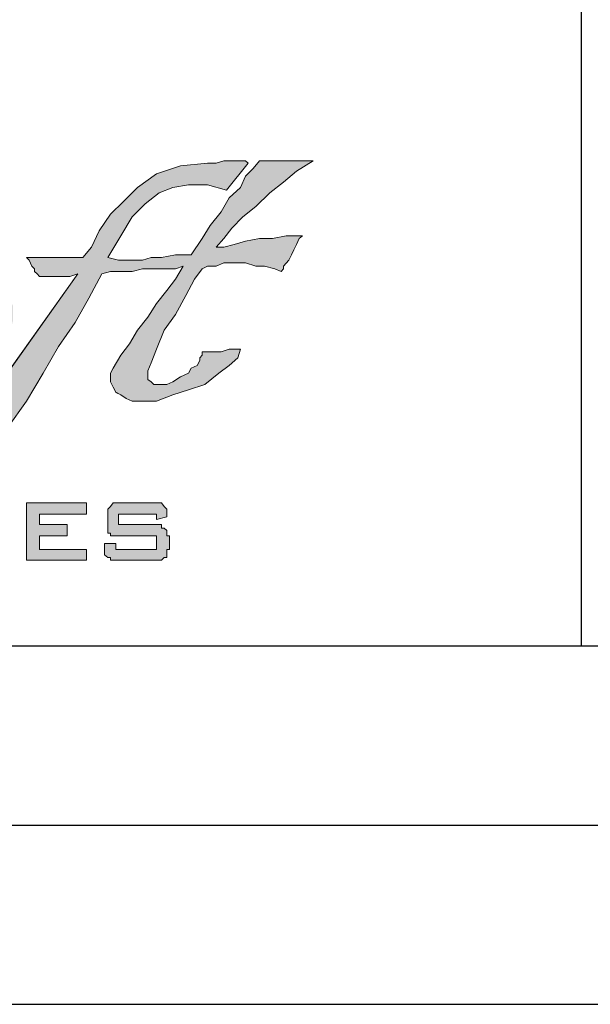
# Paper-space layout 'A3-H (Narrow)' of a CAD drawing. Header units: millimetres. Extents: x -4 to 416, y -4 to 293.
# Tile 10 of 15: x 260 to 276, y -4 to 23. Entities that reach past the tile are written whole.
import ezdxf

# ---------------------------------------------------------------- set-up
doc = ezdxf.new("R2010")
doc.units = ezdxf.units.MM
for name, color, linetype in [('Disegno1', 2, 'Continuous'), ('Tabella', 7, 'Continuous'), ('TabellaCampi', 2, 'Continuous'), ('TabellaIntestazioni', 1, 'Continuous')]:
    doc.layers.add(name, color=color, linetype=linetype)
doc.styles.get("Standard").update_dxf_attribs({"font": 'arial.ttf', "height": 4})

# ---------------------------------------------------------------- blocks, each defined once
blk = doc.blocks.new('powersoft')
at = {"layer": 'Tabella', "color": 7, "lineweight": 0}
for p, q in [((-129.955, 13.529), (-130.172, 13.456)), ((-129.738, 13.529), (-129.955, 13.529)), ((-129.57, 13.529), (-129.738, 13.529)), ((-129.425, 13.529), (-129.57, 13.529)), ((-129.353, 13.529), (-129.425, 13.529)), ((-129.28, 13.456), (-129.353, 13.529)), ((-128.967, 13.529), (-129.136, 13.312)), ((-127.472, 13.529), (-128.967, 13.529)), ((-127.931, 13.239), (-127.472, 13.529)), ((-131.161, 13.384), (-131.836, 13.167)), ((-130.413, 13.456), (-131.161, 13.384)), ((-130.172, 13.456), (-130.413, 13.456)), ((-129.883, 12.709), (-129.28, 13.456)), ((-129.136, 13.312), (-129.353, 13.095)), ((-128.292, 12.926), (-127.931, 13.239)), ((-131.836, 13.167), (-132.366, 12.781)), ((-129.353, 13.095), (-129.497, 12.781)), ((-128.678, 12.637), (-128.292, 12.926)), ((-132.366, 12.781), (-132.752, 12.396)), ((-132.149, 12.323), (-131.763, 12.637)), ((-131.763, 12.637), (-131.378, 12.781)), ((-131.378, 12.781), (-130.944, 12.854)), ((-130.944, 12.854), (-130.413, 12.854)), ((-130.413, 12.854), (-129.883, 12.709)), ((-129.497, 12.781), (-129.811, 12.492)), ((-129.063, 12.251), (-128.678, 12.637)), ((-132.752, 12.396), (-133.113, 12.034)), ((-129.811, 12.492), (-130.028, 12.107)), ((-132.511, 11.962), (-132.149, 12.323)), ((-130.028, 12.107), (-130.341, 11.721)), ((-129.425, 11.962), (-129.063, 12.251)), ((-133.113, 12.034), (-133.427, 11.576)), ((-132.824, 11.432), (-132.511, 11.962)), ((-129.738, 11.648), (-129.425, 11.962)), ((-133.427, 11.576), (-133.644, 11.118)), ((-130.341, 11.721), (-130.558, 11.359)), ((-129.955, 11.359), (-129.738, 11.648)), ((-133.186, 10.829), (-132.824, 11.432)), ((-130.558, 11.359), (-130.871, 10.901)), ((-130.172, 11.118), (-129.955, 11.359)), ((-129.353, 11.287), (-129.666, 11.19)), ((-128.967, 11.359), (-129.353, 11.287)), ((-128.605, 11.359), (-128.967, 11.359)), ((-128.22, 11.432), (-128.605, 11.359)), ((-128.003, 11.432), (-128.22, 11.432)), ((-127.762, 11.432), (-128.003, 11.432)), ((-127.931, 11.19), (-127.858, 11.359)), ((-127.858, 11.359), (-127.762, 11.432)), ((-133.644, 11.118), (-133.885, 10.829)), ((-129.955, 11.118), (-130.172, 11.118)), ((-129.666, 11.19), (-129.955, 11.118)), ((-128.075, 10.901), (-128.003, 11.046)), ((-128.003, 11.046), (-127.931, 11.19)), ((-135.452, 10.829), (-135.379, 10.757)), ((-133.885, 10.829), (-135.452, 10.829)), ((-135.379, 10.757), (-135.307, 10.588)), ((-132.896, 10.757), (-133.186, 10.829)), ((-132.679, 10.757), (-132.896, 10.757)), ((-132.438, 10.757), (-132.679, 10.757)), ((-132.221, 10.757), (-132.438, 10.757)), ((-131.98, 10.829), (-132.221, 10.757)), ((-131.691, 10.829), (-131.98, 10.829)), ((-131.305, 10.901), (-131.691, 10.829)), ((-130.871, 10.901), (-131.305, 10.901)), ((-128.292, 10.588), (-128.147, 10.757)), ((-128.147, 10.757), (-128.075, 10.901)), ((-135.307, 10.588), (-135.235, 10.516)), ((-135.235, 10.516), (-135.235, 10.443)), ((-135.235, 10.443), (-135.162, 10.371)), ((-133.354, 10.371), (-133.113, 10.443)), ((-133.113, 10.443), (-132.824, 10.443)), ((-132.824, 10.443), (-132.511, 10.443)), ((-132.511, 10.443), (-132.221, 10.516)), ((-132.221, 10.516), (-131.908, 10.516)), ((-131.908, 10.516), (-131.619, 10.516)), ((-131.619, 10.516), (-131.305, 10.516)), ((-131.305, 10.516), (-131.088, 10.588)), ((-131.088, 10.588), (-131.305, 10.226)), ((-131.088, 10.588), (-131.088, 10.588)), ((-130.775, 10.226), (-130.558, 10.516)), ((-130.558, 10.516), (-130.413, 10.588)), ((-130.413, 10.588), (-130.172, 10.588)), ((-130.172, 10.588), (-129.955, 10.684)), ((-129.955, 10.684), (-129.666, 10.684)), ((-129.666, 10.684), (-129.353, 10.684)), ((-129.353, 10.684), (-129.063, 10.588)), ((-129.063, 10.588), (-128.822, 10.588)), ((-128.822, 10.588), (-128.533, 10.516)), ((-128.533, 10.516), (-128.364, 10.443)), ((-128.364, 10.443), (-128.292, 10.516)), ((-128.292, 10.516), (-128.292, 10.588)), ((-134.029, 10.371), (-137.79, 5.092)), ((-135.162, 10.371), (-135.09, 10.299)), ((-135.09, 10.299), (-134.994, 10.299)), ((-134.994, 10.299), (-134.921, 10.299)), ((-134.921, 10.299), (-134.849, 10.299)), ((-134.849, 10.299), (-134.777, 10.299)), ((-134.777, 10.299), (-134.632, 10.299)), ((-134.632, 10.299), (-134.56, 10.299)), ((-134.56, 10.299), (-134.391, 10.299)), ((-134.391, 10.299), (-134.246, 10.299)), ((-134.246, 10.299), (-134.029, 10.371)), ((-133.716, 9.696), (-133.354, 10.371)), ((-131.305, 10.226), (-131.546, 9.913)), ((-131.016, 9.768), (-130.775, 10.226)), ((-131.546, 9.913), (-131.836, 9.551)), ((-134.102, 9.021), (-133.716, 9.696)), ((-131.305, 9.238), (-131.016, 9.768)), ((-131.836, 9.551), (-132.077, 9.166)), ((-132.077, 9.166), (-132.366, 8.804)), ((-131.619, 8.804), (-131.305, 9.238)), ((-134.56, 8.346), (-134.102, 9.021)), ((-132.366, 8.804), (-132.583, 8.418)), ((-131.836, 8.274), (-131.619, 8.804)), ((-134.994, 7.599), (-134.56, 8.346)), ((-132.583, 8.418), (-132.824, 8.105)), ((-131.98, 7.888), (-131.836, 8.274)), ((-129.811, 8.274), (-130.028, 8.201)), ((-129.666, 8.274), (-129.811, 8.274)), ((-129.57, 8.274), (-129.666, 8.274)), ((-129.497, 8.274), (-129.57, 8.274)), ((-129.57, 8.033), (-129.497, 8.274)), ((-132.824, 8.105), (-133.041, 7.743)), ((-130.558, 8.105), (-130.63, 8.033)), ((-130.63, 8.033), (-130.63, 7.96)), ((-130.558, 8.201), (-130.558, 8.105)), ((-130.486, 8.201), (-130.558, 8.201)), ((-130.341, 8.201), (-130.486, 8.201)), ((-130.172, 8.201), (-130.341, 8.201)), ((-130.028, 8.201), (-130.172, 8.201)), ((-129.811, 7.816), (-129.57, 8.033)), ((-133.041, 7.743), (-133.113, 7.599)), ((-132.077, 7.671), (-131.98, 7.888)), ((-130.871, 7.743), (-130.944, 7.599)), ((-130.703, 7.816), (-130.871, 7.743)), ((-130.63, 7.96), (-130.703, 7.816)), ((-130.1, 7.599), (-129.811, 7.816)), ((-135.452, 6.827), (-134.994, 7.599)), ((-133.113, 7.599), (-133.113, 7.358)), ((-132.077, 7.599), (-132.077, 7.671)), ((-132.077, 7.43), (-132.077, 7.599)), ((-131.98, 7.358), (-132.077, 7.43)), ((-131.161, 7.502), (-131.378, 7.358)), ((-130.944, 7.599), (-131.161, 7.502)), ((-130.486, 7.285), (-130.1, 7.599)), ((-133.113, 7.358), (-133.041, 7.213)), ((-133.041, 7.213), (-132.969, 7.068)), ((-131.908, 7.285), (-131.98, 7.358)), ((-131.836, 7.285), (-131.908, 7.285)), ((-131.763, 7.285), (-131.836, 7.285)), ((-131.546, 7.285), (-131.763, 7.285)), ((-131.378, 7.358), (-131.546, 7.285)), ((-131.378, 6.996), (-130.944, 7.141)), ((-130.944, 7.141), (-130.486, 7.285)), ((-132.969, 7.068), (-132.824, 6.996)), ((-132.824, 6.996), (-132.679, 6.9)), ((-132.679, 6.9), (-132.511, 6.827)), ((-131.836, 6.827), (-131.378, 6.996)), ((-135.982, 6.08), (-135.452, 6.827)), ((-132.511, 6.827), (-132.294, 6.827)), ((-132.294, 6.827), (-131.836, 6.827)), ((-135.452, 3.983), (-133.788, 3.983)), ((-135.452, 2.392), (-135.452, 3.983)), ((-133.788, 3.983), (-133.788, 3.669)), ((-133.186, 3.814), (-133.113, 3.886)), ((-133.113, 3.886), (-133.041, 3.983)), ((-133.041, 3.983), (-132.969, 3.983)), ((-132.969, 3.983), (-132.896, 3.983)), ((-132.896, 3.983), (-132.824, 3.983)), ((-132.824, 3.983), (-131.908, 3.983)), ((-131.908, 3.983), (-131.836, 3.983)), ((-131.836, 3.983), (-131.763, 3.983)), ((-131.763, 3.983), (-131.691, 3.983)), ((-131.691, 3.983), (-131.619, 3.886)), ((-131.619, 3.886), (-131.546, 3.814)), ((-135.09, 3.669), (-135.09, 3.38)), ((-133.788, 3.669), (-135.09, 3.669)), ((-133.186, 3.742), (-133.186, 3.814)), ((-133.186, 3.669), (-133.186, 3.742)), ((-133.186, 3.597), (-133.186, 3.669)), ((-133.186, 3.452), (-133.186, 3.597)), ((-132.896, 3.669), (-132.896, 3.38)), ((-131.836, 3.669), (-132.896, 3.669)), ((-131.836, 3.669), (-131.836, 3.669)), ((-131.836, 3.525), (-131.836, 3.669)), ((-131.546, 3.597), (-131.836, 3.525)), ((-131.546, 3.814), (-131.546, 3.742)), ((-131.546, 3.742), (-131.546, 3.669)), ((-131.546, 3.669), (-131.546, 3.597)), ((-135.09, 3.38), (-134.319, 3.38)), ((-134.319, 3.38), (-134.319, 3.067)), ((-133.186, 3.38), (-133.186, 3.452)), ((-133.186, 3.284), (-133.186, 3.38)), ((-132.896, 3.38), (-131.908, 3.38)), ((-131.908, 3.38), (-131.836, 3.38)), ((-131.836, 3.38), (-131.763, 3.38)), ((-131.763, 3.38), (-131.691, 3.38)), ((-131.691, 3.38), (-131.691, 3.284)), ((-135.09, 3.067), (-135.09, 2.681)), ((-134.319, 3.067), (-135.09, 3.067)), ((-133.186, 3.211), (-133.186, 3.284)), ((-133.186, 3.139), (-133.186, 3.211)), ((-133.113, 3.139), (-133.186, 3.139)), ((-133.113, 3.067), (-133.113, 3.139)), ((-133.041, 3.067), (-133.113, 3.067)), ((-132.969, 3.067), (-133.041, 3.067)), ((-132.896, 3.067), (-132.969, 3.067)), ((-132.824, 3.067), (-132.896, 3.067)), ((-131.836, 3.067), (-132.824, 3.067)), ((-131.836, 2.681), (-131.836, 3.067)), ((-131.691, 3.284), (-131.619, 3.284)), ((-131.619, 3.284), (-131.546, 3.211)), ((-131.546, 3.211), (-131.546, 3.139)), ((-131.546, 3.139), (-131.546, 3.067)), ((-131.546, 3.067), (-131.474, 3.067)), ((-131.474, 3.067), (-131.474, 2.994)), ((-133.282, 2.85), (-132.969, 2.85)), ((-133.282, 2.778), (-133.282, 2.85)), ((-133.282, 2.681), (-133.282, 2.778)), ((-132.969, 2.85), (-132.969, 2.681)), ((-131.474, 2.994), (-131.474, 2.778)), ((-131.474, 2.778), (-131.474, 2.681)), ((-135.09, 2.681), (-133.788, 2.681)), ((-133.788, 2.681), (-133.788, 2.392)), ((-133.282, 2.609), (-133.282, 2.681)), ((-133.282, 2.536), (-133.282, 2.609)), ((-133.186, 2.464), (-133.282, 2.536)), ((-132.969, 2.681), (-131.836, 2.681)), ((-131.546, 2.681), (-131.546, 2.609)), ((-131.474, 2.681), (-131.546, 2.681)), ((-131.546, 2.609), (-131.546, 2.536)), ((-131.546, 2.536), (-131.546, 2.464)), ((-135.452, 2.392), (-135.452, 2.392)), ((-133.788, 2.392), (-135.452, 2.392)), ((-133.113, 2.464), (-133.186, 2.464)), ((-133.113, 2.392), (-133.113, 2.464)), ((-133.041, 2.392), (-133.113, 2.392)), ((-132.969, 2.392), (-133.041, 2.392)), ((-132.896, 2.392), (-132.969, 2.392)), ((-131.908, 2.392), (-132.896, 2.392)), ((-131.836, 2.392), (-131.908, 2.392)), ((-131.763, 2.392), (-131.836, 2.392)), ((-131.691, 2.392), (-131.763, 2.392)), ((-131.619, 2.464), (-131.691, 2.392)), ((-131.546, 2.464), (-131.619, 2.464))]:
    blk.add_line(p, q, dxfattribs=at)
blk = doc.blocks.new('L')
h = blk.add_hatch(color=5)
h.paths.add_polyline_path([(50.912, 9.696), (50.695, 9.334), (50.454, 9.021), (50.164, 8.659), (49.923, 8.274), (49.634, 7.912), (49.417, 7.526), (49.176, 7.213), (48.959, 6.852), (48.887, 6.707), (48.887, 6.466), (48.959, 6.321), (49.031, 6.177), (49.176, 6.104), (49.321, 6.008), (49.489, 5.935), (49.706, 5.935), (50.164, 5.935), (50.622, 6.104), (51.056, 6.249), (51.514, 6.393), (51.9, 6.707), (52.189, 6.924), (52.43, 7.141), (52.503, 7.382), (52.43, 7.382), (52.334, 7.382), (52.189, 7.382), (51.972, 7.31), (51.828, 7.31), (51.659, 7.31), (51.514, 7.31), (51.442, 7.31), (51.442, 7.213), (51.37, 7.141), (51.37, 7.068), (51.297, 6.924), (51.129, 6.852), (51.056, 6.707), (50.839, 6.61), (50.622, 6.466), (50.454, 6.393), (50.237, 6.393), (50.164, 6.393), (50.092, 6.393), (50.02, 6.466), (49.923, 6.538), (49.923, 6.707), (49.923, 6.779), (50.02, 6.996), (50.164, 7.382), (50.381, 7.912), (50.695, 8.346), (50.984, 8.876), (51.225, 9.334), (51.442, 9.624), (51.587, 9.696), (51.828, 9.696), (52.045, 9.792), (52.334, 9.792), (52.647, 9.792), (52.937, 9.696), (53.178, 9.696), (53.467, 9.624), (53.636, 9.551), (53.708, 9.624), (53.708, 9.696), (53.853, 9.865), (53.925, 10.009), (53.997, 10.154), (54.069, 10.299), (54.142, 10.467), (54.238, 10.54), (53.997, 10.54), (53.78, 10.54), (53.395, 10.467), (53.033, 10.467), (52.647, 10.395), (52.334, 10.299), (52.045, 10.226), (51.828, 10.226), (52.045, 10.467), (52.262, 10.757), (52.575, 11.07), (52.937, 11.359), (53.322, 11.745), (53.708, 12.034), (54.069, 12.348), (54.528, 12.637), (53.033, 12.637), (52.864, 12.42), (52.647, 12.203), (52.503, 11.89), (52.189, 11.6), (51.972, 11.215), (51.659, 10.829), (51.442, 10.467), (51.129, 10.009), (50.695, 10.009), (50.309, 9.937), (50.02, 9.937), (49.779, 9.865), (49.562, 9.865), (49.321, 9.865), (49.104, 9.865), (48.814, 9.937), (49.176, 10.54), (49.489, 11.07), (49.851, 11.432), (50.237, 11.745), (50.622, 11.89), (51.056, 11.962), (51.587, 11.962), (52.117, 11.817), (52.72, 12.565), (52.647, 12.637), (52.575, 12.637), (52.43, 12.637), (52.262, 12.637), (52.045, 12.637), (51.828, 12.565), (51.587, 12.565), (50.839, 12.492), (50.164, 12.275), (49.634, 11.89), (49.248, 11.504), (48.887, 11.142), (48.573, 10.684), (48.356, 10.226), (48.115, 9.937), (46.548, 9.937), (46.621, 9.865), (46.693, 9.696), (46.765, 9.624), (46.765, 9.551), (46.838, 9.479), (46.91, 9.407), (47.006, 9.407), (47.079, 9.407), (47.151, 9.407), (47.223, 9.407), (47.368, 9.407), (47.44, 9.407), (47.609, 9.407), (47.754, 9.407), (47.971, 9.479), (44.21, 4.2), (44.957, 3.597), (45.56, 4.441), (46.018, 5.188), (46.548, 5.935), (47.006, 6.707), (47.44, 7.454), (47.898, 8.129), (48.284, 8.804), (48.646, 9.479), (48.887, 9.551), (49.176, 9.551), (49.489, 9.551), (49.779, 9.624), (50.092, 9.624), (50.381, 9.624), (50.695, 9.624)])
h.paths.add_polyline_path([(46.548, 3.091), (48.212, 3.091), (48.212, 2.778), (46.91, 2.778), (46.91, 2.488), (47.681, 2.488), (47.681, 2.175), (46.91, 2.175), (46.91, 1.789), (48.212, 1.789), (48.212, 1.5), (46.548, 1.5)])
h.paths.add_polyline_path([(50.164, 2.778), (49.104, 2.778), (49.104, 2.488), (50.092, 2.488), (50.164, 2.488), (50.237, 2.488), (50.309, 2.488), (50.309, 2.392), (50.381, 2.392), (50.454, 2.32), (50.454, 2.247), (50.454, 2.175), (50.526, 2.175), (50.526, 2.103), (50.526, 1.886), (50.526, 1.789), (50.454, 1.789), (50.454, 1.717), (50.454, 1.645), (50.454, 1.572), (50.381, 1.572), (50.309, 1.5), (50.237, 1.5), (50.164, 1.5), (50.092, 1.5), (49.104, 1.5), (49.031, 1.5), (48.959, 1.5), (48.887, 1.5), (48.887, 1.572), (48.814, 1.572), (48.718, 1.645), (48.718, 1.717), (48.718, 1.789), (48.718, 1.886), (48.718, 1.958), (49.031, 1.958), (49.031, 1.789), (50.164, 1.789), (50.164, 2.175), (49.176, 2.175), (49.104, 2.175), (49.031, 2.175), (48.959, 2.175), (48.887, 2.175), (48.887, 2.247), (48.814, 2.247), (48.814, 2.32), (48.814, 2.392), (48.814, 2.488), (48.814, 2.561), (48.814, 2.705), (48.814, 2.778), (48.814, 2.85), (48.814, 2.922), (48.887, 2.995), (48.959, 3.091), (49.031, 3.091), (49.104, 3.091), (49.176, 3.091), (50.092, 3.091), (50.164, 3.091), (50.237, 3.091), (50.309, 3.091), (50.381, 2.995), (50.454, 2.922), (50.454, 2.85), (50.454, 2.778), (50.454, 2.705), (50.164, 2.633)])
h.paths.add_polyline_path([(46.163, 8.587), (46.163, 8.201), (46.09, 7.743), (45.873, 7.382), (45.488, 6.996), (45.03, 6.707), (44.596, 6.393), (43.993, 6.177), (43.294, 6.008), (42.619, 5.863), (41.944, 5.863), (41.414, 5.935), (40.811, 6.104), (40.377, 6.321), (39.992, 6.538), (39.702, 6.924), (39.534, 7.31), (39.534, 7.671), (39.702, 8.057), (39.919, 8.418), (40.209, 8.804), (40.667, 9.093), (41.197, 9.407), (41.8, 9.624), (42.475, 9.865), (43.077, 9.937), (43.752, 9.937), (44.355, 9.865), (44.885, 9.696), (45.343, 9.551), (45.705, 9.262), (46.018, 8.949)])
h.paths.add_polyline_path([(42.089, 9.262), (42.547, 9.334), (43.077, 9.334), (43.463, 9.334), (43.897, 9.19), (44.21, 9.021), (44.499, 8.876), (44.741, 8.587), (44.813, 8.346), (44.813, 8.057), (44.741, 7.743), (44.596, 7.454), (44.355, 7.213), (43.993, 6.924), (43.608, 6.779), (43.222, 6.538), (42.692, 6.466), (42.258, 6.393), (41.727, 6.393), (41.269, 6.393), (40.884, 6.538), (40.522, 6.707), (40.305, 6.852), (40.064, 7.068), (39.992, 7.382), (39.919, 7.671), (40.064, 7.984), (40.209, 8.274), (40.45, 8.515), (40.739, 8.732), (41.125, 8.949), (41.583, 9.19)], flags=16)
h.paths.add_polyline_path([(37.653, 10.082), (37.798, 10.082), (38.184, 10.082), (38.642, 10.009), (39.172, 10.009), (39.702, 9.937), (40.136, 9.865), (40.45, 9.865), (40.594, 9.792), (40.377, 9.696), (40.136, 9.624), (39.919, 9.479), (39.775, 9.407), (39.606, 9.262), (39.534, 9.19), (39.389, 9.021), (39.389, 8.949), (38.859, 9.262), (38.256, 9.407), (37.726, 9.551), (37.123, 9.551), (36.593, 9.551), (36.087, 9.479), (35.628, 9.407), (35.243, 9.262), (34.881, 9.093), (34.64, 8.949), (34.568, 8.804), (34.568, 8.659), (34.712, 8.515), (35.026, 8.346), (35.484, 8.274), (36.087, 8.274), (36.448, 8.274), (36.906, 8.274), (37.436, 8.201), (37.967, 8.201), (38.401, 8.057), (38.786, 7.816), (38.931, 7.743), (39.1, 7.526), (39.172, 7.382), (39.172, 7.141), (39.1, 7.068), (39.003, 6.996), (38.859, 6.852), (38.786, 6.779), (38.642, 6.61), (38.401, 6.538), (38.256, 6.466), (38.184, 6.393), (37.726, 6.249), (37.364, 6.177), (36.978, 6.104), (36.593, 6.008), (36.159, 6.008), (35.773, 5.935), (35.387, 6.008), (35.098, 6.008), (34.712, 6.104), (34.351, 6.177), (33.965, 6.321), (33.579, 6.466), (33.218, 6.61), (32.905, 6.779), (32.76, 6.996), (32.688, 7.141), (32.76, 7.141), (32.76, 7.213), (32.832, 7.213), (32.905, 7.31), (32.977, 7.31), (33.507, 6.924), (34.038, 6.61), (34.64, 6.466), (35.243, 6.321), (35.845, 6.321), (36.376, 6.321), (36.906, 6.393), (37.364, 6.466), (37.726, 6.61), (38.039, 6.779), (38.184, 6.996), (38.184, 7.141), (38.039, 7.31), (37.726, 7.526), (37.195, 7.599), (36.448, 7.671), (36.159, 7.743), (35.773, 7.816), (35.387, 7.912), (34.954, 8.057), (34.568, 8.201), (34.351, 8.346), (34.11, 8.659), (34.11, 8.876), (34.11, 9.093), (34.279, 9.262), (34.423, 9.407), (34.568, 9.551), (35.026, 9.792), (35.556, 9.937), (36.159, 10.009), (36.689, 10.082), (37.195, 10.082)])
h.paths.add_polyline_path([(34.881, 10.154), (34.568, 10.009), (34.351, 9.937), (34.11, 9.792), (33.893, 9.624), (33.748, 9.551), (33.579, 9.407), (33.507, 9.262), (33.435, 9.093), (33.29, 9.093), (33.146, 9.093), (32.905, 9.093), (32.76, 9.093), (32.615, 9.093), (32.374, 9.021), (32.23, 9.021), (32.013, 8.949), (31.482, 8.804), (31.024, 8.587), (30.494, 8.274), (29.964, 7.912), (29.457, 7.526), (28.999, 7.141), (28.541, 6.779), (28.252, 6.393), (28.156, 6.321), (28.011, 6.177), (27.939, 6.104), (27.794, 5.935), (27.722, 5.791), (27.553, 5.719), (27.481, 5.646), (27.481, 5.574), (27.408, 5.719), (27.408, 5.791), (27.336, 5.935), (27.264, 6.008), (27.264, 6.104), (27.191, 6.249), (27.119, 6.321), (27.119, 6.466), (27.408, 6.779), (27.722, 7.141), (28.011, 7.526), (28.252, 7.912), (28.397, 8.346), (28.614, 8.804), (28.758, 9.262), (28.999, 9.792), (30.663, 10.009), (30.494, 9.696), (30.277, 9.479), (30.06, 9.19), (29.819, 8.876), (29.602, 8.587), (29.361, 8.274), (29.144, 7.912), (28.927, 7.599), (29.144, 7.743), (29.361, 7.912), (29.602, 8.129), (29.891, 8.274), (30.205, 8.515), (30.494, 8.732), (30.735, 8.876), (30.952, 9.021), (31.169, 9.093), (31.41, 9.262), (31.627, 9.334), (31.868, 9.479), (32.085, 9.551), (32.302, 9.696), (32.543, 9.792), (32.688, 9.865), (33.146, 10.009), (33.579, 10.082), (34.038, 10.154), (34.351, 10.154), (34.64, 10.226), (34.785, 10.154)])
h.paths.add_polyline_path([(37.581, 3.091), (37.653, 3.091), (37.653, 2.995), (37.726, 2.995), (37.726, 2.922), (37.798, 2.922), (37.798, 2.85), (37.798, 2.778), (37.798, 2.705), (37.798, 1.886), (37.798, 1.789), (37.798, 1.717), (37.798, 1.645), (37.726, 1.645), (37.726, 1.572), (37.653, 1.572), (37.653, 1.5), (37.581, 1.5), (37.509, 1.5), (37.436, 1.5), (36.231, 1.5), (36.159, 1.5), (36.087, 1.5), (35.99, 1.5), (35.99, 1.572), (35.918, 1.572), (35.918, 1.645), (35.845, 1.645), (35.845, 1.717), (35.845, 1.789), (35.845, 1.886), (35.845, 2.705), (35.845, 2.778), (35.845, 2.85), (35.845, 2.922), (35.918, 2.922), (35.918, 2.995), (35.99, 2.995), (35.99, 3.091), (36.087, 3.091), (36.159, 3.091), (36.231, 3.091), (37.436, 3.091), (37.509, 3.091)])
h.paths.add_polyline_path([(38.497, 3.091), (38.859, 3.091), (38.859, 1.789), (39.992, 1.789), (39.992, 1.5), (38.497, 1.5)])
h.paths.add_polyline_path([(42.017, 2.778), (40.739, 2.778), (40.739, 1.789), (42.017, 1.789)], flags=16)
h.paths.add_polyline_path([(40.45, 2.705), (40.45, 2.778), (40.45, 2.85), (40.45, 2.922), (40.45, 2.995), (40.522, 2.995), (40.594, 3.091), (40.667, 3.091), (40.739, 3.091), (40.811, 3.091), (41.944, 3.091), (42.017, 3.091), (42.089, 3.091), (42.185, 3.091), (42.258, 3.091), (42.258, 2.995), (42.33, 2.995), (42.33, 2.922), (42.33, 2.85), (42.402, 2.85), (42.402, 2.778), (42.402, 2.705), (42.402, 1.886), (42.402, 1.789), (42.402, 1.717), (42.33, 1.717), (42.33, 1.645), (42.33, 1.572), (42.258, 1.572), (42.258, 1.5), (42.185, 1.5), (42.089, 1.5), (42.017, 1.5), (41.944, 1.5), (40.811, 1.5), (40.739, 1.5), (40.667, 1.5), (40.594, 1.5), (40.522, 1.572), (40.45, 1.572), (40.45, 1.645), (40.45, 1.717), (40.45, 1.789), (40.45, 1.886)])
h.paths.add_polyline_path([(44.499, 2.778), (43.391, 2.778), (43.391, 1.789), (44.499, 1.789), (44.499, 2.103), (43.897, 2.103), (43.897, 2.392), (44.885, 2.392), (44.885, 1.886), (44.885, 1.789), (44.885, 1.717), (44.813, 1.645), (44.813, 1.572), (44.741, 1.572), (44.741, 1.5), (44.668, 1.5), (44.596, 1.5), (44.499, 1.5), (43.391, 1.5), (43.294, 1.5), (43.222, 1.5), (43.15, 1.5), (43.077, 1.572), (43.005, 1.645), (43.005, 1.717), (43.005, 1.789), (43.005, 1.886), (43.005, 2.705), (43.005, 2.778), (43.005, 2.85), (43.005, 2.922), (43.077, 2.995), (43.15, 3.091), (43.222, 3.091), (43.294, 3.091), (43.391, 3.091), (44.499, 3.091), (44.596, 3.091), (44.668, 3.091), (44.741, 3.091), (44.741, 2.995), (44.813, 2.995), (44.813, 2.922), (44.885, 2.85), (44.885, 2.778), (44.885, 2.705), (44.499, 2.633)])
h.paths.add_polyline_path([(45.488, 3.091), (45.873, 3.091), (45.873, 1.5), (45.488, 1.5)])
h.paths.add_polyline_path([(29.747, 3.091), (29.819, 3.091), (29.891, 3.091), (29.964, 3.091), (29.964, 2.995), (30.06, 2.995), (30.06, 2.922), (30.132, 2.85), (30.132, 2.778), (30.132, 2.705), (30.132, 2.561), (29.747, 2.488), (29.747, 2.778), (28.758, 2.778), (28.758, 1.789), (29.747, 1.789), (29.747, 2.103), (30.132, 2.03), (30.132, 1.886), (30.132, 1.789), (30.132, 1.717), (30.06, 1.645), (30.06, 1.572), (29.964, 1.572), (29.964, 1.5), (29.891, 1.5), (29.819, 1.5), (29.747, 1.5), (28.758, 1.5), (28.686, 1.5), (28.614, 1.5), (28.541, 1.5), (28.469, 1.572), (28.397, 1.645), (28.397, 1.717), (28.397, 1.789), (28.397, 1.886), (28.397, 2.705), (28.397, 2.778), (28.397, 2.85), (28.397, 2.922), (28.469, 2.995), (28.541, 3.091), (28.614, 3.091), (28.686, 3.091), (28.758, 3.091)])
h.paths.add_polyline_path([(30.735, 3.091), (31.097, 3.091), (31.097, 2.488), (32.23, 2.488), (32.23, 3.091), (32.615, 3.091), (32.615, 1.5), (32.23, 1.5), (32.23, 2.175), (31.097, 2.175), (31.097, 1.5), (30.735, 1.5)])
h.paths.add_polyline_path([(33.29, 3.091), (33.579, 3.091), (34.881, 2.03), (34.881, 3.091), (35.17, 3.091), (35.17, 1.5), (34.954, 1.5), (33.676, 2.561), (33.676, 1.5), (33.29, 1.5)])
h.paths.add_polyline_path([(37.436, 2.778), (36.231, 2.778), (36.231, 1.789), (37.436, 1.789)], flags=16)
h.paths.add_polyline_path([(27.481, 9.021), (27.191, 9.334), (26.806, 9.551), (26.275, 9.696), (25.673, 9.865), (25.07, 9.865), (24.395, 9.865), (23.72, 9.696), (23.045, 9.551), (22.443, 9.334), (21.912, 9.021), (21.551, 8.659), (21.237, 8.346), (21.02, 7.984), (20.948, 7.599), (21.02, 7.213), (21.165, 6.852), (21.551, 6.538), (21.912, 6.321), (22.443, 6.177), (22.973, 6.008), (23.648, 6.008), (24.323, 6.008), (24.998, 6.104), (25.239, 6.177), (25.456, 6.249), (25.769, 6.393), (26.058, 6.466), (26.275, 6.61), (26.589, 6.707), (26.806, 6.852), (27.047, 6.924), (25.842, 7.141), (25.673, 6.996), (25.456, 6.852), (25.167, 6.707), (24.853, 6.61), (24.178, 6.466), (23.431, 6.466), (23.045, 6.466), (22.756, 6.538), (22.443, 6.61), (22.153, 6.779), (21.84, 6.924), (21.695, 7.141), (21.551, 7.454), (21.454, 7.743), (27.481, 7.599), (27.553, 7.743), (27.649, 7.912), (27.722, 7.984), (27.722, 8.129), (27.722, 8.274), (27.722, 8.418), (27.722, 8.587), (27.722, 8.659)])
h.paths.add_polyline_path([(22.901, 8.949), (23.262, 9.021), (23.648, 9.093), (23.865, 9.19), (24.251, 9.262), (24.636, 9.262), (25.07, 9.262), (25.6, 9.19), (26.058, 9.093), (26.372, 8.876), (26.516, 8.732), (26.589, 8.587), (26.589, 8.418), (26.589, 8.201), (21.454, 7.984), (21.623, 8.201), (21.84, 8.418), (22.226, 8.659), (22.515, 8.804)], flags=16)
h.paths.add_polyline_path([(20.707, 15.506), (21.84, 15.12), (22.973, 14.758), (23.865, 14.373), (24.636, 14.083), (25.239, 13.698), (25.673, 13.408), (26.058, 13.095), (26.203, 12.806), (26.275, 12.565), (26.203, 12.348), (26.058, 12.107), (25.769, 11.89), (25.383, 11.673), (24.323, 11.359), (22.973, 11.07), (21.31, 10.829), (19.429, 10.684), (17.404, 10.612), (15.283, 10.612), (13.114, 10.684), (10.92, 10.829), (8.823, 10.998), (6.774, 11.287), (8.437, 12.806), (8.823, 12.565), (9.257, 12.275), (9.787, 12.034), (10.317, 11.89), (11.595, 11.6), (12.873, 11.287), (14.319, 11.215), (15.813, 11.142), (17.236, 11.142), (18.682, 11.215), (20.032, 11.359), (21.237, 11.6), (22.298, 11.89), (23.118, 12.203), (23.431, 12.42), (23.648, 12.565), (23.793, 12.806), (23.865, 13.023), (23.865, 13.24), (23.793, 13.481), (23.576, 13.698), (23.359, 13.915), (22.756, 14.3), (21.985, 14.614), (21.02, 14.831), (19.887, 15.048), (18.61, 15.289), (17.236, 15.433), (15.813, 15.506), (14.222, 15.506), (12.728, 15.433), (11.137, 15.361), (9.57, 15.12), (7.979, 14.903), (6.557, 14.517), (5.11, 14.011), (4.435, 13.77), (3.833, 13.481), (3.23, 13.095), (2.628, 12.806), (0, 13.553), (2.025, 14.228), (4.002, 14.831), (5.882, 15.216), (7.762, 15.578), (9.498, 15.819), (11.137, 15.964), (12.728, 16.108), (14.15, 16.108), (15.597, 16.108), (16.874, 16.036), (18.007, 15.891), (19.044, 15.819)])
h.paths.add_polyline_path([(20.707, 9.696), (21.02, 9.865), (21.237, 10.009), (21.551, 10.154), (21.768, 10.154), (21.985, 10.154), (22.153, 10.154), (22.298, 10.154), (22.37, 10.154), (22.443, 10.154), (22.587, 10.082), (22.828, 10.009), (23.045, 9.865), (22.443, 9.792), (21.84, 9.551), (21.237, 9.334), (20.635, 8.949), (20.104, 8.587), (19.646, 8.201), (19.285, 7.912), (18.971, 7.671), (16.729, 5.646), (16.633, 5.646), (16.633, 5.719), (16.561, 5.719), (16.488, 5.719), (16.416, 5.791), (16.344, 5.791), (16.271, 5.863), (16.344, 6.008), (16.488, 6.249), (16.561, 6.466), (16.633, 6.707), (16.802, 6.924), (16.874, 7.068), (16.946, 7.31), (17.019, 7.454), (17.091, 7.671), (17.236, 7.912), (17.332, 8.129), (17.404, 8.274), (17.549, 8.515), (17.621, 8.732), (17.694, 8.949), (17.838, 9.19), (17.766, 9.093), (17.694, 9.021), (17.549, 8.949), (17.477, 8.876), (17.332, 8.804), (17.163, 8.732), (16.946, 8.587), (16.802, 8.515), (16.633, 8.346), (16.416, 8.274), (16.271, 8.129), (16.127, 7.984), (15.886, 7.816), (15.741, 7.743), (15.597, 7.599), (15.524, 7.526), (15.283, 7.382), (15.066, 7.141), (14.922, 6.996), (14.68, 6.852), (14.536, 6.61), (14.391, 6.393), (14.222, 6.177), (14.078, 5.935), (14.078, 5.863), (14.006, 5.863), (14.006, 5.791), (13.933, 5.719), (13.861, 5.574), (13.789, 5.646), (13.716, 5.719), (13.62, 5.719), (13.548, 5.791), (13.475, 5.791), (13.403, 5.863), (13.258, 5.863), (13.186, 5.863), (13.331, 6.104), (13.403, 6.321), (13.548, 6.538), (13.716, 6.779), (13.789, 6.996), (13.933, 7.141), (14.006, 7.382), (14.078, 7.599), (14.15, 7.816), (14.319, 8.057), (14.391, 8.274), (14.464, 8.515), (14.608, 8.732), (14.753, 9.021), (14.825, 9.262), (14.994, 9.479), (15.138, 9.551), (15.355, 9.551), (15.597, 9.624), (15.813, 9.696), (15.958, 9.792), (16.199, 9.792), (16.416, 9.865), (16.633, 9.937), (16.416, 9.696), (16.271, 9.479), (16.127, 9.19), (15.886, 8.949), (15.741, 8.659), (15.524, 8.346), (15.283, 7.912), (14.922, 7.454), (15.138, 7.526), (15.283, 7.671), (15.524, 7.816), (15.669, 7.984), (15.886, 8.129), (16.127, 8.274), (16.271, 8.418), (16.488, 8.587), (16.633, 8.732), (16.874, 8.804), (17.091, 9.021), (17.332, 9.19), (17.621, 9.334), (17.838, 9.479), (18.079, 9.624), (18.369, 9.792), (18.441, 9.792), (18.537, 9.792), (18.682, 9.792), (18.754, 9.792), (18.827, 9.792), (18.971, 9.792), (19.044, 9.792), (19.14, 9.792), (18.971, 9.479), (18.754, 9.19), (18.537, 8.876), (18.296, 8.515), (18.079, 8.057), (17.766, 7.599), (17.477, 7.068), (17.163, 6.538), (17.694, 6.924), (18.224, 7.454), (18.827, 7.984), (19.429, 8.659), (20.104, 9.19)])
h.paths.add_polyline_path([(12.342, 9.696), (12.8, 9.479), (13.186, 9.262), (13.475, 8.949), (13.62, 8.587), (13.62, 8.129), (13.548, 7.743), (13.331, 7.382), (12.945, 6.996), (12.511, 6.707), (11.981, 6.393), (11.45, 6.177), (10.775, 5.935), (10.1, 5.863), (9.425, 5.863), (8.823, 5.935), (8.292, 6.104), (7.834, 6.321), (7.449, 6.538), (7.159, 6.852), (7.015, 7.213), (7.015, 7.671), (7.159, 8.057), (7.376, 8.418), (7.69, 8.804), (8.124, 9.093), (8.654, 9.407), (9.257, 9.624), (9.859, 9.792), (10.534, 9.937), (11.233, 9.937), (11.836, 9.865)])
h.paths.add_polyline_path([(21.695, 2.561), (21.623, 2.633), (21.551, 2.705), (21.454, 2.705), (21.454, 2.778), (21.382, 2.778), (21.31, 2.778), (21.237, 2.778), (21.165, 2.778), (20.49, 2.778), (20.49, 1.789), (21.02, 1.789), (21.093, 1.789), (21.165, 1.789), (21.237, 1.789), (21.31, 1.789), (21.382, 1.886), (21.454, 1.886), (21.551, 1.886), (21.623, 1.958), (21.623, 2.03), (21.695, 2.103), (21.695, 2.175), (21.695, 2.247), (21.695, 2.32), (21.695, 2.392), (21.695, 2.488)], flags=16)
h.paths.add_polyline_path([(21.165, 3.091), (21.31, 3.091), (21.382, 3.091), (21.454, 3.091), (21.551, 2.995), (21.623, 2.995), (21.695, 2.922), (21.768, 2.922), (21.84, 2.85), (21.912, 2.85), (21.912, 2.778), (21.985, 2.705), (21.985, 2.633), (22.057, 2.561), (22.057, 2.488), (22.057, 2.392), (22.057, 2.32), (22.057, 2.175), (22.057, 2.103), (22.057, 2.03), (21.985, 1.958), (21.985, 1.886), (21.912, 1.789), (21.912, 1.717), (21.84, 1.717), (21.768, 1.645), (21.695, 1.572), (21.623, 1.572), (21.551, 1.572), (21.382, 1.5), (21.31, 1.5), (21.165, 1.5), (21.093, 1.5), (20.104, 1.5), (20.104, 3.091)])
h.paths.add_polyline_path([(24.636, 3.091), (23.72, 3.091), (23.72, 3.453), (25.914, 3.453), (25.914, 3.091), (25.07, 3.091), (25.07, 1.5), (24.636, 1.5)])
h.paths.add_polyline_path([(26.203, 3.091), (27.866, 3.091), (27.866, 2.778), (26.589, 2.778), (26.589, 2.488), (27.336, 2.488), (27.336, 2.175), (26.589, 2.175), (26.589, 1.789), (27.866, 1.789), (27.866, 1.5), (26.203, 1.5)])
h.paths.add_polyline_path([(13.114, 3.091), (13.331, 3.091), (14.608, 2.03), (14.608, 3.091), (14.994, 3.091), (14.994, 1.5), (14.68, 1.5), (13.403, 2.561), (13.403, 1.5), (13.114, 1.5)])
h.paths.add_polyline_path([(16.946, 2.778), (15.958, 2.778), (15.958, 1.789), (16.946, 1.789), (16.946, 2.103), (17.332, 2.03), (17.332, 1.886), (17.332, 1.789), (17.332, 1.717), (17.332, 1.645), (17.236, 1.572), (17.163, 1.5), (17.091, 1.5), (17.019, 1.5), (16.946, 1.5), (15.958, 1.5), (15.886, 1.5), (15.813, 1.5), (15.741, 1.5), (15.741, 1.572), (15.669, 1.572), (15.669, 1.645), (15.597, 1.717), (15.597, 1.789), (15.597, 1.886), (15.597, 2.705), (15.597, 2.778), (15.597, 2.85), (15.669, 2.922), (15.669, 2.995), (15.741, 2.995), (15.741, 3.091), (15.813, 3.091), (15.886, 3.091), (15.958, 3.091), (16.946, 3.091), (17.019, 3.091), (17.091, 3.091), (17.163, 3.091), (17.236, 2.995), (17.332, 2.922), (17.332, 2.85), (17.332, 2.778), (17.332, 2.705), (17.332, 2.561), (16.946, 2.488)])
h.paths.add_polyline_path([(17.935, 3.091), (19.574, 3.091), (19.574, 2.778), (18.296, 2.778), (18.296, 2.488), (19.044, 2.488), (19.044, 2.175), (18.296, 2.175), (18.296, 1.789), (19.574, 1.789), (19.574, 1.5), (17.935, 1.5)])
h.paths.add_polyline_path([(12.27, 8.274), (12.27, 8.057), (12.198, 7.743), (12.053, 7.454), (11.836, 7.141), (11.45, 6.924), (11.065, 6.707), (10.703, 6.538), (10.173, 6.393), (9.642, 6.321), (9.184, 6.321), (8.726, 6.393), (8.365, 6.466), (7.979, 6.61), (7.762, 6.852), (7.521, 7.068), (7.449, 7.382), (7.376, 7.671), (7.449, 7.984), (7.69, 8.201), (7.907, 8.515), (8.22, 8.732), (8.582, 8.949), (9.04, 9.093), (9.57, 9.262), (10.028, 9.334), (10.534, 9.334), (10.92, 9.262), (11.378, 9.19), (11.667, 9.021), (11.981, 8.804), (12.198, 8.587)], flags=16)
h.paths.add_polyline_path([(10.703, 13.408), (9.859, 13.167), (2.194, 4.899), (4.749, 6.008)])
h.paths.add_polyline_path([(4.291, 3.453), (4.677, 3.453), (5.81, 1.5), (5.279, 1.5), (5.038, 1.958), (3.905, 1.958), (3.688, 1.5), (3.23, 1.5)])
h.paths.add_polyline_path([(7.69, 2.561), (7.617, 2.633), (7.617, 2.705), (7.521, 2.705), (7.449, 2.778), (7.376, 2.778), (7.304, 2.778), (7.232, 2.778), (7.159, 2.778), (6.557, 2.778), (6.557, 1.789), (7.015, 1.789), (7.087, 1.789), (7.159, 1.789), (7.232, 1.789), (7.304, 1.789), (7.376, 1.886), (7.449, 1.886), (7.521, 1.886), (7.617, 1.958), (7.69, 2.03), (7.69, 2.103), (7.69, 2.175), (7.69, 2.247), (7.69, 2.32), (7.69, 2.392), (7.69, 2.488)], flags=16)
h.paths.add_polyline_path([(6.171, 3.091), (7.159, 3.091), (7.304, 3.091), (7.376, 3.091), (7.449, 3.091), (7.521, 2.995), (7.69, 2.995), (7.762, 2.922), (7.834, 2.85), (7.907, 2.85), (7.979, 2.778), (7.979, 2.705), (8.051, 2.633), (8.051, 2.561), (8.051, 2.488), (8.051, 2.392), (8.051, 2.32), (8.051, 2.175), (8.051, 2.103), (8.051, 2.03), (8.051, 1.958), (7.979, 1.886), (7.979, 1.789), (7.907, 1.717), (7.834, 1.717), (7.762, 1.645), (7.69, 1.572), (7.617, 1.572), (7.521, 1.572), (7.449, 1.5), (7.304, 1.5), (7.232, 1.5), (7.087, 1.5), (6.171, 1.5)])
h.paths.add_polyline_path([(8.365, 3.091), (8.823, 3.091), (9.425, 1.958), (10.1, 3.091), (10.462, 3.091), (9.57, 1.5), (9.329, 1.5)])
h.paths.add_polyline_path([(11.45, 3.091), (11.74, 3.091), (12.656, 1.5), (12.27, 1.5), (12.053, 1.886), (11.065, 1.886), (10.848, 1.5), (10.534, 1.5)])
h.paths.add_polyline_path([(11.233, 2.103), (11.908, 2.103), (11.595, 2.778)], flags=16)
h.paths.add_polyline_path([(4.074, 2.247), (4.893, 2.247), (4.435, 3.091)], flags=16)
at = {"layer": 'Tabella', "color": 7, "lineweight": 0}
for p, q in [((52.045, 12.637), (51.828, 12.565)), ((52.262, 12.637), (52.045, 12.637)), ((52.43, 12.637), (52.262, 12.637)), ((52.575, 12.637), (52.43, 12.637)), ((52.647, 12.637), (52.575, 12.637)), ((52.72, 12.565), (52.647, 12.637)), ((53.033, 12.637), (52.864, 12.42)), ((54.528, 12.637), (53.033, 12.637)), ((54.069, 12.348), (54.528, 12.637)), ((50.839, 12.492), (50.164, 12.275)), ((51.587, 12.565), (50.839, 12.492)), ((51.828, 12.565), (51.587, 12.565)), ((52.117, 11.817), (52.72, 12.565)), ((52.864, 12.42), (52.647, 12.203)), ((50.164, 12.275), (49.634, 11.89)), ((52.647, 12.203), (52.503, 11.89)), ((53.708, 12.034), (54.069, 12.348)), ((49.634, 11.89), (49.248, 11.504)), ((50.237, 11.745), (50.622, 11.89)), ((50.622, 11.89), (51.056, 11.962)), ((51.056, 11.962), (51.587, 11.962)), ((51.587, 11.962), (52.117, 11.817)), ((52.503, 11.89), (52.189, 11.6)), ((53.322, 11.745), (53.708, 12.034)), ((49.851, 11.432), (50.237, 11.745)), ((52.189, 11.6), (51.972, 11.215)), ((52.937, 11.359), (53.322, 11.745)), ((49.248, 11.504), (48.887, 11.142)), ((49.489, 11.07), (49.851, 11.432)), ((52.575, 11.07), (52.937, 11.359)), ((48.887, 11.142), (48.573, 10.684)), ((49.176, 10.54), (49.489, 11.07)), ((51.972, 11.215), (51.659, 10.829)), ((52.262, 10.757), (52.575, 11.07)), ((51.659, 10.829), (51.442, 10.467)), ((52.045, 10.467), (52.262, 10.757)), ((48.573, 10.684), (48.356, 10.226)), ((48.814, 9.937), (49.176, 10.54)), ((51.442, 10.467), (51.129, 10.009)), ((51.828, 10.226), (52.045, 10.467)), ((53.033, 10.467), (52.647, 10.395)), ((53.395, 10.467), (53.033, 10.467)), ((53.78, 10.54), (53.395, 10.467)), ((53.997, 10.54), (53.78, 10.54)), ((54.238, 10.54), (53.997, 10.54)), ((54.069, 10.299), (54.142, 10.467)), ((54.142, 10.467), (54.238, 10.54)), ((48.356, 10.226), (48.115, 9.937)), ((52.045, 10.226), (51.828, 10.226)), ((52.334, 10.299), (52.045, 10.226)), ((52.647, 10.395), (52.334, 10.299)), ((53.997, 10.154), (54.069, 10.299)), ((46.548, 9.937), (46.621, 9.865)), ((48.115, 9.937), (46.548, 9.937)), ((49.104, 9.865), (48.814, 9.937)), ((50.02, 9.937), (49.779, 9.865)), ((50.309, 9.937), (50.02, 9.937)), ((50.695, 10.009), (50.309, 9.937)), ((51.129, 10.009), (50.695, 10.009)), ((53.853, 9.865), (53.925, 10.009)), ((53.925, 10.009), (53.997, 10.154)), ((46.621, 9.865), (46.693, 9.696)), ((46.693, 9.696), (46.765, 9.624)), ((46.765, 9.624), (46.765, 9.551)), ((49.321, 9.865), (49.104, 9.865)), ((49.562, 9.865), (49.321, 9.865)), ((49.489, 9.551), (49.779, 9.624)), ((49.779, 9.865), (49.562, 9.865)), ((49.779, 9.624), (50.092, 9.624)), ((50.092, 9.624), (50.381, 9.624)), ((50.381, 9.624), (50.695, 9.624)), ((50.695, 9.624), (50.912, 9.696)), ((50.912, 9.696), (50.695, 9.334)), ((50.912, 9.696), (50.912, 9.696)), ((51.225, 9.334), (51.442, 9.624)), ((51.442, 9.624), (51.587, 9.696)), ((51.587, 9.696), (51.828, 9.696)), ((51.828, 9.696), (52.045, 9.792)), ((52.045, 9.792), (52.334, 9.792)), ((52.334, 9.792), (52.647, 9.792)), ((52.647, 9.792), (52.937, 9.696)), ((52.937, 9.696), (53.178, 9.696)), ((53.178, 9.696), (53.467, 9.624)), ((53.467, 9.624), (53.636, 9.551)), ((53.636, 9.551), (53.708, 9.624)), ((53.708, 9.696), (53.853, 9.865)), ((53.708, 9.624), (53.708, 9.696)), ((47.971, 9.479), (44.21, 4.2)), ((46.765, 9.551), (46.838, 9.479)), ((46.838, 9.479), (46.91, 9.407)), ((46.91, 9.407), (47.006, 9.407)), ((47.006, 9.407), (47.079, 9.407)), ((47.079, 9.407), (47.151, 9.407)), ((47.151, 9.407), (47.223, 9.407)), ((47.223, 9.407), (47.368, 9.407)), ((47.368, 9.407), (47.44, 9.407)), ((47.44, 9.407), (47.609, 9.407)), ((47.609, 9.407), (47.754, 9.407)), ((47.754, 9.407), (47.971, 9.479)), ((48.284, 8.804), (48.646, 9.479)), ((48.646, 9.479), (48.887, 9.551)), ((48.887, 9.551), (49.176, 9.551)), ((49.176, 9.551), (49.489, 9.551)), ((50.695, 9.334), (50.454, 9.021)), ((50.984, 8.876), (51.225, 9.334)), ((47.898, 8.129), (48.284, 8.804)), ((50.454, 9.021), (50.164, 8.659)), ((50.695, 8.346), (50.984, 8.876)), ((50.164, 8.659), (49.923, 8.274)), ((49.923, 8.274), (49.634, 7.912)), ((50.381, 7.912), (50.695, 8.346)), ((47.44, 7.454), (47.898, 8.129)), ((49.634, 7.912), (49.417, 7.526)), ((50.164, 7.382), (50.381, 7.912)), ((47.006, 6.707), (47.44, 7.454)), ((49.417, 7.526), (49.176, 7.213)), ((49.176, 7.213), (48.959, 6.852)), ((50.02, 6.996), (50.164, 7.382)), ((51.442, 7.213), (51.37, 7.141)), ((51.37, 7.141), (51.37, 7.068)), ((51.442, 7.31), (51.442, 7.213)), ((51.514, 7.31), (51.442, 7.31)), ((51.659, 7.31), (51.514, 7.31)), ((51.828, 7.31), (51.659, 7.31)), ((51.972, 7.31), (51.828, 7.31)), ((52.189, 7.382), (51.972, 7.31)), ((52.334, 7.382), (52.189, 7.382)), ((52.189, 6.924), (52.43, 7.141)), ((52.43, 7.382), (52.334, 7.382)), ((52.503, 7.382), (52.43, 7.382)), ((52.43, 7.141), (52.503, 7.382)), ((49.923, 6.779), (50.02, 6.996)), ((51.297, 6.924), (51.129, 6.852)), ((51.37, 7.068), (51.297, 6.924)), ((51.9, 6.707), (52.189, 6.924)), ((46.548, 5.935), (47.006, 6.707)), ((48.959, 6.852), (48.887, 6.707)), ((48.887, 6.707), (48.887, 6.466)), ((49.923, 6.707), (49.923, 6.779)), ((49.923, 6.538), (49.923, 6.707)), ((50.839, 6.61), (50.622, 6.466)), ((51.056, 6.707), (50.839, 6.61)), ((51.129, 6.852), (51.056, 6.707)), ((51.514, 6.393), (51.9, 6.707)), ((48.887, 6.466), (48.959, 6.321)), ((48.959, 6.321), (49.031, 6.177)), ((50.02, 6.466), (49.923, 6.538)), ((50.092, 6.393), (50.02, 6.466)), ((50.164, 6.393), (50.092, 6.393)), ((50.237, 6.393), (50.164, 6.393)), ((50.454, 6.393), (50.237, 6.393)), ((50.622, 6.466), (50.454, 6.393)), ((51.056, 6.249), (51.514, 6.393)), ((49.031, 6.177), (49.176, 6.104)), ((49.176, 6.104), (49.321, 6.008)), ((50.164, 5.935), (50.622, 6.104)), ((50.622, 6.104), (51.056, 6.249)), ((46.018, 5.188), (46.548, 5.935)), ((49.321, 6.008), (49.489, 5.935)), ((49.489, 5.935), (49.706, 5.935)), ((49.706, 5.935), (50.164, 5.935)), ((46.548, 3.091), (48.212, 3.091)), ((46.548, 1.5), (46.548, 3.091)), ((48.212, 3.091), (48.212, 2.778)), ((48.887, 2.995), (48.959, 3.091)), ((48.959, 3.091), (49.031, 3.091)), ((49.031, 3.091), (49.104, 3.091)), ((49.104, 3.091), (49.176, 3.091)), ((49.176, 3.091), (50.092, 3.091)), ((50.092, 3.091), (50.164, 3.091)), ((50.164, 3.091), (50.237, 3.091)), ((50.237, 3.091), (50.309, 3.091)), ((50.309, 3.091), (50.381, 2.995)), ((46.91, 2.778), (46.91, 2.488)), ((48.212, 2.778), (46.91, 2.778)), ((48.814, 2.922), (48.887, 2.995)), ((48.814, 2.85), (48.814, 2.922)), ((48.814, 2.778), (48.814, 2.85)), ((48.814, 2.705), (48.814, 2.778)), ((49.104, 2.778), (49.104, 2.488)), ((50.164, 2.778), (49.104, 2.778)), ((50.164, 2.778), (50.164, 2.778)), ((50.164, 2.633), (50.164, 2.778)), ((50.381, 2.995), (50.454, 2.922)), ((50.454, 2.922), (50.454, 2.85)), ((50.454, 2.85), (50.454, 2.778)), ((50.454, 2.778), (50.454, 2.705)), ((46.91, 2.488), (47.681, 2.488)), ((47.681, 2.488), (47.681, 2.175)), ((48.814, 2.561), (48.814, 2.705)), ((48.814, 2.488), (48.814, 2.561)), ((48.814, 2.392), (48.814, 2.488)), ((49.104, 2.488), (50.092, 2.488)), ((50.092, 2.488), (50.164, 2.488)), ((50.454, 2.705), (50.164, 2.633)), ((50.164, 2.488), (50.237, 2.488)), ((50.237, 2.488), (50.309, 2.488)), ((50.309, 2.488), (50.309, 2.392)), ((48.814, 2.32), (48.814, 2.392)), ((48.814, 2.247), (48.814, 2.32)), ((48.887, 2.247), (48.814, 2.247)), ((48.887, 2.175), (48.887, 2.247)), ((50.309, 2.392), (50.381, 2.392)), ((50.381, 2.392), (50.454, 2.32)), ((50.454, 2.32), (50.454, 2.247)), ((50.454, 2.247), (50.454, 2.175)), ((46.91, 2.175), (46.91, 1.789)), ((47.681, 2.175), (46.91, 2.175)), ((48.718, 1.958), (49.031, 1.958)), ((48.718, 1.886), (48.718, 1.958)), ((48.959, 2.175), (48.887, 2.175)), ((49.031, 2.175), (48.959, 2.175)), ((49.104, 2.175), (49.031, 2.175)), ((49.031, 1.958), (49.031, 1.789)), ((49.176, 2.175), (49.104, 2.175)), ((50.164, 2.175), (49.176, 2.175)), ((50.164, 1.789), (50.164, 2.175)), ((50.454, 2.175), (50.526, 2.175)), ((50.526, 2.175), (50.526, 2.103)), ((50.526, 2.103), (50.526, 1.886)), ((46.91, 1.789), (48.212, 1.789)), ((48.212, 1.789), (48.212, 1.5)), ((48.718, 1.789), (48.718, 1.886)), ((48.718, 1.717), (48.718, 1.789)), ((48.718, 1.645), (48.718, 1.717)), ((49.031, 1.789), (50.164, 1.789)), ((50.454, 1.789), (50.454, 1.717)), ((50.526, 1.789), (50.454, 1.789)), ((50.454, 1.717), (50.454, 1.645)), ((50.526, 1.886), (50.526, 1.789)), ((46.548, 1.5), (46.548, 1.5)), ((48.212, 1.5), (46.548, 1.5)), ((48.814, 1.572), (48.718, 1.645)), ((48.887, 1.572), (48.814, 1.572)), ((48.887, 1.5), (48.887, 1.572)), ((48.959, 1.5), (48.887, 1.5)), ((49.031, 1.5), (48.959, 1.5)), ((49.104, 1.5), (49.031, 1.5)), ((50.092, 1.5), (49.104, 1.5)), ((50.164, 1.5), (50.092, 1.5)), ((50.237, 1.5), (50.164, 1.5)), ((50.309, 1.5), (50.237, 1.5)), ((50.381, 1.572), (50.309, 1.5)), ((50.454, 1.572), (50.381, 1.572)), ((50.454, 1.645), (50.454, 1.572))]:
    blk.add_line(p, q, dxfattribs=at)
blk = doc.blocks.new('A3-H (Narrow)')
at = {"layer": 'Tabella', "color": 7}
blk.add_line((280, 30), (280, 10), dxfattribs=at)
at = {"layer": 'Tabella'}
blk.add_lwpolyline([(0, 0), (420, 0), (420, 297), (0, 297)], close=True, dxfattribs=at)
at = {"layer": 'Tabella', "color": 1}
blk.add_lwpolyline([(5, 5), (405, 5), (405, 292), (5, 292)], close=True, dxfattribs=at)
at = {"layer": 'Tabella', "color": 6}
blk.add_lwpolyline([(10, 10), (400, 10), (400, 287), (10, 287)], close=True, dxfattribs=at)
at = {"layer": 'TabellaIntestazioni', "color": 2}
for name, p in [('powersoft', (400, 10)), ('L', (218, 10.892))]:
    blk.add_blockref(name, p, dxfattribs=at)
at = {"layer": 'TabellaCampi', "oblique": 0.2618}
for tag, p in [('TITOLO', (210.284, 62.914)), ('PROJET', (320.284, 62.914)), ('FILE_NAME', (210.205, 54.914)), ('RELEASE', (320.284, 54.914)), ('CODICE', (360.284, 54.914)), ('TRATTAMENTO', (320.284, 46.914)), ('MATERIALE', (210.284, 46.914)), ('COLORE', (210.284, 38.914)), ('ENGINEER', (280.284, 38.914)), ('DESIGNER', (320.284, 38.914)), ('APPROVED_BY', (360.284, 38.914)), ('TOLLERANZE', (346.837, 32.125)), ('SHEET', (220.242, 30.914)), ('OF', (232.626, 30.914)), ('DATA', (245.284, 30.914)), ('SCALA', (280.284, 30.914))]:
    blk.add_attdef(tag, p, '', height=2.5, dxfattribs=at)

psp = doc.layouts.new('A3-H (Narrow)')

# ---------------------------------------------------------------- block references
at = {"layer": 'Disegno1'}
psp.add_blockref('A3-H (Narrow)', (-4, -4), dxfattribs=at)

doc.saveas('drawing.dxf')
